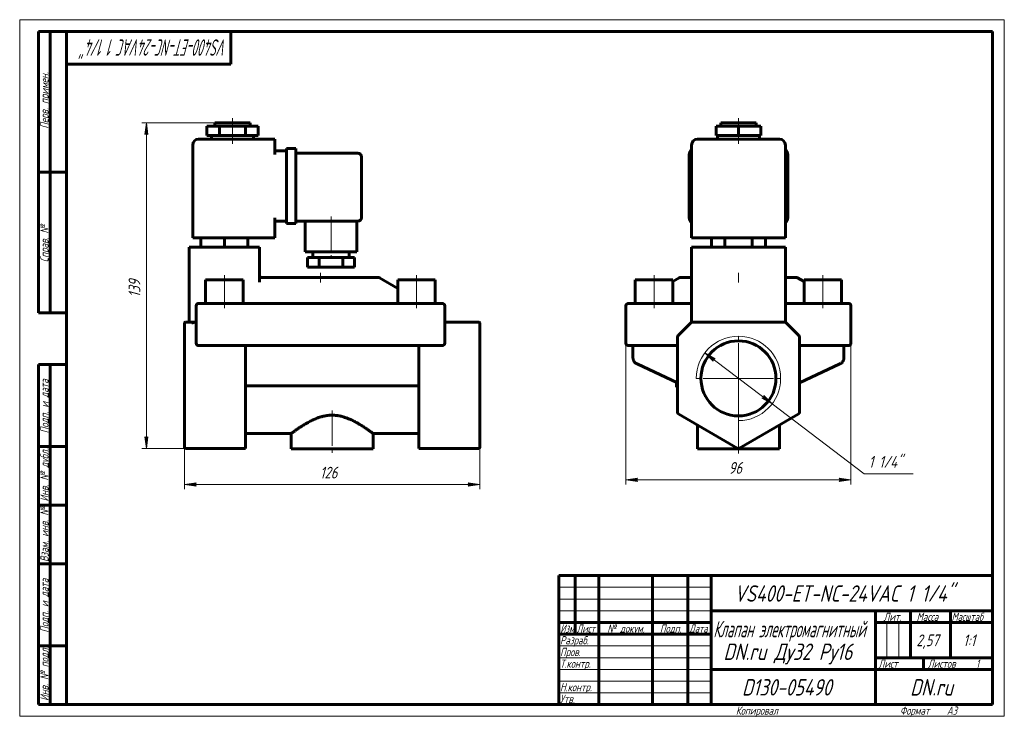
# Model space of a CAD drawing. Header units: millimetres. Extents: x 0 to 420, y 0 to 297.
import ezdxf

# ---------------------------------------------------------------- set-up
doc = ezdxf.new("R2010")
doc.units = ezdxf.units.MM
for name, pattern in [('K5LT_AXLED', [19.5, 15, -1.5, 1.5, -1.5]), ('K5LT_BASIC', [0]), ('K5LT_THIN', [0])]:
    doc.linetypes.add(name, pattern=pattern)
doc.layers.add('Системный слой', color=7, linetype='Continuous')
doc.layers.add('Системный слой (1)', color=251, linetype='Continuous', true_color=0x6c6c6c)
doc.styles.add('KDIMTEXTSTYLE', font='GOST_AU.SHX', dxfattribs={"width": 0.96, "oblique": 15, "height": 5})
doc.styles.add('KTEXTSTYLE', font='GOST_AU.SHX', dxfattribs={"width": 0.96, "height": 5})
doc.dimstyles.new('KDIMSTYLE (1.00)', dxfattribs={"dimtxt": 5, "dimasz": 1, "dimexe": 2, "dimexo": 0, "dimgap": 1, "dimtad": 1, "dimtxsty": 'KDIMTEXTSTYLE', "dimsah": 1, "dimcen": 0, "dimdle": 1, "dimadec": 0, "dimazin": 0, "dimtfac": 0.667, "dimtmove": 0, "dimatfit": 3, "dimfxl": 1, "dimtvp": 1, "dimtolj": 1, "dimtzin": 0, "dimarcsym": 0})

# ---------------------------------------------------------------- blocks, each defined once
blk = doc.blocks.new('U0')
at = {"layer": 'Системный слой (1)', "color": 150, "linetype": 'K5LT_BASIC', "lineweight": 60, "true_color": 0x0080ff}
for p, q in [((331.83, 186.93), (334.6, 185.33)), ((350.6, 176.1), (350.66, 176.07))]:
    blk.add_line(p, q, dxfattribs=at)
blk = doc.blocks.new('U1')
at = {"layer": 'Системный слой (1)', "color": 150, "linetype": 'K5LT_BASIC', "lineweight": 60, "true_color": 0x0080ff}
for p, q in [((281.37, 186.93), (278.6, 185.33)), ((262.6, 176.1), (262.55, 176.07))]:
    blk.add_line(p, q, dxfattribs=at)
blk = doc.blocks.new('U2')
at = {"layer": 'Системный слой (1)', "color": 150, "linetype": 'K5LT_BASIC', "lineweight": 60, "true_color": 0x0080ff}
for p, q in [((286.6, 187.07), (282.05, 187.07)), ((331.33, 187.07), (326.6, 187.07))]:
    blk.add_line(p, q, dxfattribs=at)
blk = doc.blocks.new('U3')
at = {"layer": 'Системный слой (1)', "color": 150, "linetype": 'K5LT_BASIC', "lineweight": 60, "true_color": 0x0080ff}
for q in [(326.6, 168.07), (326.9, 167.77)]:
    blk.add_line((326.6, 168.07), q, dxfattribs=at)
blk = doc.blocks.new('U4')
at = {"layer": 'Системный слой (1)', "color": 150, "linetype": 'K5LT_BASIC', "lineweight": 60, "true_color": 0x0080ff}
for p, q in [((286.4, 167.86), (286.36, 167.82)), ((286.46, 167.92), (286.45, 167.91))]:
    blk.add_line(p, q, dxfattribs=at)
blk = doc.blocks.new('D0')
at = {"layer": 'Системный слой (1)'}
for points in [[(258.6, 100.82), (263.6, 101.48), (263.1, 100.82), (263.6, 100.17)], [(354.6, 100.82), (349.6, 101.48), (350.1, 100.82), (349.6, 100.17)]]:
    blk.add_hatch(color=7, dxfattribs=at).paths.add_polyline_path(points)
at = {"layer": 'Системный слой (1)', "color": 7, "linetype": 'K5LT_THIN', "lineweight": 18}
for p, q in [((354.6, 167.07), (354.6, 98.82)), ((258.6, 163.28), (258.6, 98.82)), ((258.6, 100.82), (263.6, 101.48)), ((263.6, 100.17), (258.6, 100.82)), ((263.6, 101.48), (263.1, 100.82)), ((263.1, 100.82), (263.6, 100.17)), ((350.1, 100.82), (349.6, 101.48)), ((349.6, 101.48), (354.6, 100.82)), ((354.6, 100.82), (349.6, 100.17)), ((349.6, 100.17), (350.1, 100.82))]:
    blk.add_line(p, q, dxfattribs=at)
blk.add_wipeout([(302.45, 101.82), (302.45, 109.21), (310.42, 109.21), (310.42, 101.82)]).dxf.layer = 'Системный слой (1)'
blk.add_line((258.6, 100.82), (354.6, 100.82), dxfattribs=at)
at = {"layer": 'Системный слой (1)', "color": 7, "insert": (302.45, 108.41), "char_height": 5, "attachment_point": 1, "style": 'KTEXTSTYLE'}
blk.add_mtext('\\H5.0;\\W1.000;\\Q15;\\Q15;\\W0.965;96', dxfattribs=at)
blk = doc.blocks.new('KDIMARROW_01')
at = {"layer": 'Системный слой'}
blk.add_hatch(color=0, dxfattribs=at).paths.add_polyline_path([(-5, -0.66), (0, 0), (-5, 0.66), (-4.5, 0)])
at = {"layer": 'Системный слой', "color": 0, "linetype": 'K5LT_THIN', "lineweight": 18}
for p, q in [((-4.5, 0), (-5, 0.66)), ((-5, 0.66), (0, 0)), ((0, 0), (-5, -0.66)), ((-5, -0.66), (-4.5, 0))]:
    blk.add_line(p, q, dxfattribs=at)
at = {"layer": 'Системный слой (1)', "color": 0, "linetype": 'K5LT_THIN', "lineweight": 18}
blk.add_line((70.29, 144.07), (69.29, 144.07), dxfattribs=at)
blk = doc.blocks.new('D1')
at = {"layer": 'Системный слой (1)'}
for points in [[(296.65, 152.45), (292.26, 154.95), (295.85, 151.4), (295.85, 152.23)], [(320.94, 133.18), (317.36, 136.73), (317.36, 135.9), (316.56, 135.68)]]:
    blk.add_hatch(color=7, dxfattribs=at).paths.add_polyline_path(points)
at = {"layer": 'Системный слой (1)', "color": 7, "linetype": 'K5LT_THIN', "lineweight": 18}
for p, q in [((292.26, 154.95), (296.65, 152.45)), ((295.85, 151.4), (292.26, 154.95)), ((292.26, 154.95), (320.94, 133.18)), ((296.65, 152.45), (295.85, 152.23)), ((295.85, 152.23), (295.85, 151.4)), ((316.56, 135.68), (317.36, 135.9)), ((320.94, 133.18), (316.56, 135.68)), ((317.36, 135.9), (317.36, 136.73)), ((317.36, 136.73), (320.94, 133.18))]:
    blk.add_line(p, q, dxfattribs=at)
blk.add_wipeout([(362.17, 104.41), (362.17, 111.79), (378.4, 111.79), (378.4, 104.41)]).dxf.layer = 'Системный слой (1)'
for p, q in [((320.94, 133.18), (360.17, 103.41)), ((360.17, 103.41), (381.07, 103.41))]:
    blk.add_line(p, q, dxfattribs=at)
at = {"layer": 'Системный слой (1)', "color": 7, "insert": (362.17, 111), "char_height": 5, "attachment_point": 1, "style": 'KTEXTSTYLE'}
blk.add_mtext('\\H5.0;\\W1.000;\\Q15;\\Q15;\\W0.965;1 1/4"', dxfattribs=at)
blk = doc.blocks.new('U5')
at = {"layer": 'Системный слой (1)', "color": 30, "linetype": 'K5LT_AXLED', "lineweight": 18, "true_color": 0xff8000}
for q in [(306.6, 162.07), (288.6, 144.07), (324.6, 144.07), (306.6, 126.07)]:
    blk.add_line((306.6, 144.07), q, dxfattribs=at)
blk = doc.blocks.new('U6')
at = {"layer": 'Системный слой (1)', "color": 150, "linetype": 'K5LT_BASIC', "lineweight": 60, "true_color": 0x0080ff}
for p, q in [((102.45, 187.51), (102.29, 188.05)), ((102.87, 187.14), (102.45, 187.51)), ((103.43, 187.06), (102.87, 187.14))]:
    blk.add_line(p, q, dxfattribs=at)
blk = doc.blocks.new('U7')
at = {"layer": 'Системный слой (1)', "color": 150, "linetype": 'K5LT_BASIC', "lineweight": 60, "true_color": 0x0080ff}
for p, q in [((96.29, 120.57), (115.79, 120.57)), ((150.79, 120.57), (170.29, 120.57))]:
    blk.add_line(p, q, dxfattribs=at)
blk = doc.blocks.new('U8')
at = {"layer": 'Системный слой (1)', "color": 150, "linetype": 'K5LT_BASIC', "lineweight": 60, "true_color": 0x0080ff}
for p, q in [((102.29, 188.05), (102.29, 188.02)), ((102.29, 188.02), (102.3, 187.99)), ((102.3, 187.99), (102.3, 187.97))]:
    blk.add_line(p, q, dxfattribs=at)
blk = doc.blocks.new('D2')
at = {"layer": 'Системный слой (1)'}
for points in [[(74.79, 98.82), (75.29, 99.48), (70.29, 98.82), (75.29, 98.17)], [(191.29, 98.17), (196.29, 98.82), (191.29, 99.48), (191.79, 98.82)]]:
    blk.add_hatch(color=7, dxfattribs=at).paths.add_polyline_path(points)
at = {"layer": 'Системный слой (1)', "color": 7, "linetype": 'K5LT_THIN', "lineweight": 18}
for p, q in [((70.29, 129.84), (70.29, 96.82)), ((196.29, 129.65), (196.29, 96.82)), ((70.29, 98.82), (75.29, 99.48)), ((75.29, 98.17), (70.29, 98.82)), ((75.29, 99.48), (74.79, 98.82)), ((74.79, 98.82), (75.29, 98.17)), ((191.79, 98.82), (191.29, 99.48)), ((191.29, 99.48), (196.29, 98.82)), ((196.29, 98.82), (191.29, 98.17)), ((191.29, 98.17), (191.79, 98.82))]:
    blk.add_line(p, q, dxfattribs=at)
blk.add_wipeout([(128.08, 99.82), (128.08, 107.21), (138.09, 107.21), (138.09, 99.82)]).dxf.layer = 'Системный слой (1)'
blk.add_line((70.29, 98.82), (196.29, 98.82), dxfattribs=at)
at = {"layer": 'Системный слой (1)', "color": 7, "insert": (128.08, 106.41), "char_height": 5, "attachment_point": 1, "style": 'KTEXTSTYLE'}
blk.add_mtext('\\H5.0;\\W1.000;\\Q15;\\Q15;\\W0.965;126', dxfattribs=at)
blk = doc.blocks.new('D3')
at = {"layer": 'Системный слой (1)'}
for points in [[(54.69, 248.07), (54.03, 253.07), (53.37, 248.07), (54.03, 248.57)], [(54.03, 114.22), (54.69, 119.22), (54.03, 118.72), (53.37, 119.22)]]:
    blk.add_hatch(color=7, dxfattribs=at).paths.add_polyline_path(points)
at = {"layer": 'Системный слой (1)', "color": 7, "linetype": 'K5LT_THIN', "lineweight": 18}
for p, q in [((83.29, 253.07), (52.03, 253.07)), ((53.37, 248.07), (54.03, 253.07)), ((54.03, 253.07), (54.69, 248.07)), ((54.03, 248.57), (53.37, 248.07)), ((54.69, 248.07), (54.03, 248.57)), ((54.03, 114.22), (53.37, 119.22)), ((53.37, 119.22), (54.03, 118.72)), ((54.03, 118.72), (54.69, 119.22)), ((54.69, 119.22), (54.03, 114.22)), ((73.6, 114.22), (52.03, 114.22))]:
    blk.add_line(p, q, dxfattribs=at)
blk.add_wipeout([(53.03, 178.63), (45.65, 178.63), (45.65, 188.25), (53.03, 188.25)]).dxf.layer = 'Системный слой (1)'
blk.add_line((54.03, 253.07), (54.03, 114.22), dxfattribs=at)
at = {"layer": 'Системный слой (1)', "color": 7, "insert": (46.45, 178.63), "char_height": 5, "attachment_point": 1, "rotation": 90, "style": 'KTEXTSTYLE'}
blk.add_mtext('\\H5.0;\\W1.000;\\Q15;\\Q15;\\W0.965;139', dxfattribs=at)
blk = doc.blocks.new('U9')
at = {"color": 7, "linetype": 'K5LT_THIN', "lineweight": 18}
for p, q in [((0, 0), (0, 297)), ((0, 297), (420, 297)), ((420, 297), (420, 0)), ((230, 55), (295, 55)), ((230, 50), (295, 50)), ((230, 45), (295, 45)), ((369.96, 25), (369.96, 40)), ((374.98, 25), (374.98, 40)), ((230, 30), (295, 30)), ((230, 25), (295, 25)), ((230, 20), (295, 20)), ((230, 15), (295, 15)), ((230, 10), (295, 10)), ((420, 0), (0, 0))]:
    blk.add_line(p, q, dxfattribs=at)
at = {"color": 150, "linetype": 'K5LT_BASIC', "lineweight": 60, "true_color": 0x0080ff}
for p, q in [((8, 172), (8, 292)), ((20, 292), (8, 292)), ((13, 172), (13, 292)), ((20, 5), (20, 292)), ((20, 292), (415, 292)), ((90, 292), (90, 278)), ((415, 292), (415, 5)), ((90, 278), (20, 278)), ((20, 232), (8, 232)), ((20, 172), (8, 172)), ((8, 5), (8, 150)), ((20, 150), (8, 150)), ((13, 5), (13, 150)), ((20, 115), (8, 115)), ((20, 90), (8, 90)), ((20, 65), (8, 65)), ((230, 60), (415, 60)), ((230, 5), (230, 60)), ((237, 35), (237, 60)), ((247, 5), (247, 60)), ((270, 5), (270, 60)), ((285, 5), (285, 60)), ((295, 5), (295, 60)), ((295, 45), (415, 45)), ((365, 5), (365, 45)), ((380, 25), (380, 45)), ((397, 25), (397, 45)), ((230, 40), (295, 40)), ((365, 40), (380, 40)), ((380, 40), (415, 40)), ((230, 35), (295, 35)), ((20, 30), (8, 30)), ((365, 25), (415, 25)), ((385.57, 20), (385.57, 25)), ((295, 20), (365, 20)), ((365, 20), (415, 20)), ((20, 5), (8, 5)), ((415, 5), (20, 5))]:
    blk.add_line(p, q, dxfattribs=at)
at = {"color": 7, "attachment_point": 1, "style": 'KTEXTSTYLE'}
for s, insert, char_height, rotation in [('\\H5.0;\\W1.000;\\Q15;\\Q15;\\W0.634;\\H7.00;VS400-ET-NC-24VAC 1 1/4"', (88.57, 281.64), 7, 180), ('\\H5.0;\\W1.000;\\Q15;\\Q15;\\W0.965;\\H3.50;Перв. примен.', (8.82, 250.52), 3.5, 90), ('\\H5.0;\\W1.000;\\Q15;\\Q15;\\W0.965;\\H3.50;Справ. №', (8.82, 193.63), 3.5, 90), ('\\H5.0;\\W1.000;\\Q15;\\Q15;\\W0.965;\\H3.50;Подп. и дата', (8.82, 120.66), 3.5, 90), ('\\H5.0;\\W1.000;\\Q15;\\Q15;\\W0.965;\\H3.50;Инв. № дубл.', (8.82, 91.57), 3.5, 90), ('\\H5.0;\\W1.000;\\Q15;\\Q15;\\W0.965;\\H3.50;Взам. инв. №', (8.82, 65.8), 3.5, 90), ('\\H5.0;\\W1.000;\\Q15;\\Q15;\\W0.965;\\H3.50;Подп. и дата', (8.82, 35.66), 3.5, 90), ('\\H5.0;\\W1.000;\\Q15;\\Q15;\\W0.965;\\H3.50;Инв. № подл.', (8.82, 6.57), 3.5, 90)]:
    blk.add_mtext(s, dxfattribs=dict(at, insert=insert, char_height=char_height, rotation=rotation))
for s, insert, char_height in [('\\H5.0;\\W1.000;\\Q15;\\Q15;\\W0.965;\\H7.00;VS400-ET-NC-24VAC 1 1/4"', (304.83, 55.86), 7), ('\\H5.0;\\W1.000;\\Q15;\\Q15;\\W0.965;\\H3.50;Лит.', (368.47, 44.18), 3.5), ('\\H5.0;\\W1.000;\\Q15;\\Q15;\\W0.965;\\H3.50;Масса', (382.58, 44.18), 3.5), ('\\H5.0;\\W1.000;\\Q15;\\Q15;\\W0.930;\\H3.50;Масштаб', (397.52, 44.18), 3.5), ('\\H5.0;\\W1.000;\\Q15;\\Q15;\\W0.784;\\H3.50;Изм.', (230.62, 39.18), 3.5), ('\\H5.0;\\W1.000;\\Q15;\\Q15;\\W0.799;\\H3.50;Лист', (237.61, 39.18), 3.5), ('\\H5.0;\\W1.000;\\Q15;\\Q15;\\W0.965;\\H3.50;№ докум.', (250.63, 39.18), 3.5), ('\\H5.0;\\W1.000;\\Q15;\\Q15;\\W0.965;\\H3.50;Подп.', (273.1, 39.18), 3.5), ('\\H5.0;\\W1.000;\\Q15;\\Q15;\\W0.799;\\H3.50;Дата', (285.61, 39.18), 3.5), ('\\H5.0;\\W1.000;\\Q15;\\Q15;\\W0.672;\\H7.00;Клапан электромагнитный', (295.88, 40.69), 7), ('\\H5.0;\\W1.000;\\Q15;\\Q15;\\W0.965;\\H3.50;Разраб.', (230.5, 34.18), 3.5), ('\\H5.0;\\W1.000;\\Q15;\\Q15;\\W0.965;2,57', (382.5, 34.9), 5), ('\\H5.0;\\W1.000;\\Q15;\\Q15;\\W0.965;{\\c16711680;1:1}', (402.44, 34.9), 5), ('\\H5.0;\\W1.000;\\Q15;\\Q15;\\W0.965;\\H7.00;DN.ru Ду32 Ру16', (300.2, 31.02), 7), ('\\H5.0;\\W1.000;\\Q15;\\Q15;\\W0.965;\\H3.50;Пров.', (230.5, 29.18), 3.5), ('\\H5.0;\\W1.000;\\Q15;\\Q15;\\W0.965;\\H3.50;Т.контр.', (230.5, 24.18), 3.5), ('\\H5.0;\\W1.000;\\Q15;\\Q15;\\W0.965;\\H3.50;Лист', (366.32, 24.18), 3.5), ('\\H5.0;\\W1.000;\\Q15;\\Q15;\\W0.965;\\H3.50;Листов', (387.36, 24.18), 3.5), ('\\H5.0;\\W1.000;\\Q15;\\Q15;\\W0.965;\\H3.50;1', (407.91, 24.18), 3.5), ('\\H5.0;\\W1.000;\\Q15;\\Q15;\\W0.965;\\H3.50;Н.контр.', (230.5, 14.18), 3.5), ('\\H5.0;\\W1.000;\\Q15;\\Q15;\\W0.965;\\H7.00;D130-05490', (308.08, 15.86), 7), ('\\H5.0;\\W1.000;\\Q15;\\Q15;\\W0.965;\\H7.00;DN.ru', (379.84, 15.86), 7), ('\\H5.0;\\W1.000;\\Q15;\\Q15;\\W0.965;\\H3.50;Утв.', (230.5, 9.18), 3.5), ('\\H5.0;\\W1.000;\\Q15;\\Q15;\\W0.965;\\H3.50;Копировал', (305.5, 4.18), 3.5), ('\\H5.0;\\W1.000;\\Q15;\\Q15;\\W0.965;\\H3.50;Формат', (375.5, 4.18), 3.5), ('\\H5.0;\\W1.000;\\Q15;\\Q15;\\W0.965;\\H3.50;A3', (395.5, 4.18), 3.5)]:
    blk.add_mtext(s, dxfattribs=dict(at, insert=insert, char_height=char_height))

msp = doc.modelspace()

# ---------------------------------------------------------------- linework, layer by layer
at = {"layer": 'Системный слой (1)', "color": 150, "linetype": 'K5LT_BASIC', "lineweight": 60, "true_color": 0x0080ff}
for p, q in [((83.294, 253.065), (98.294, 253.065)), ((83.294, 251.565), (83.294, 253.065)), ((98.294, 251.565), (98.294, 253.065)), ((299.103, 253.065), (314.103, 253.065)), ((299.103, 251.565), (299.103, 253.065)), ((314.103, 251.565), (314.103, 253.065)), ((79.794, 247.565), (79.794, 251.565)), ((79.794, 251.565), (85.294, 251.565)), ((85.294, 251.565), (96.294, 251.565)), ((85.294, 247.565), (85.294, 251.565)), ((96.294, 247.565), (96.294, 251.565)), ((96.294, 251.565), (101.794, 251.565)), ((101.794, 247.565), (101.794, 251.565)), ((297.076, 247.565), (297.076, 251.565)), ((297.076, 251.565), (306.603, 251.565)), ((306.603, 251.565), (316.129, 251.565)), ((306.603, 247.565), (306.603, 251.565)), ((316.129, 247.565), (316.129, 251.565)), ((108.794, 246.065), (76.294, 246.065)), ((79.794, 247.565), (85.294, 247.565)), ((81.794, 246.065), (81.794, 247.565)), ((85.294, 247.565), (96.294, 247.565)), ((96.294, 247.565), (101.794, 247.565)), ((99.794, 246.065), (99.794, 247.565)), ((108.794, 246.065), (108.794, 243.565)), ((324.103, 246.065), (289.103, 246.065)), ((297.076, 247.565), (306.603, 247.565)), ((297.603, 246.065), (297.603, 247.565)), ((306.603, 247.565), (316.129, 247.565)), ((315.603, 246.065), (315.603, 247.565)), ((73.794, 204.065), (73.794, 243.565)), ((108.794, 239.565), (108.794, 243.565)), ((108.794, 241.065), (113.794, 241.065)), ((113.794, 242.065), (117.794, 242.065)), ((113.794, 239.565), (113.794, 242.065)), ((113.794, 239.565), (113.794, 212.565)), ((117.794, 242.065), (117.794, 239.565)), ((117.794, 240.065), (144.294, 240.065)), ((117.794, 239.565), (117.794, 212.565)), ((285.603, 212.565), (285.603, 239.565)), ((286.603, 204.065), (286.603, 243.565)), ((326.603, 204.065), (326.603, 243.565)), ((327.603, 239.565), (327.603, 212.565)), ((145.794, 238.565), (145.794, 212.565)), ((108.794, 204.065), (108.794, 212.565)), ((108.794, 211.065), (113.794, 211.065)), ((113.794, 210.065), (113.794, 212.565)), ((113.794, 210.065), (117.794, 210.065)), ((117.794, 212.565), (117.794, 210.065)), ((117.794, 211.065), (144.294, 211.065)), ((121.794, 211.065), (121.794, 198.065)), ((143.794, 211.065), (143.794, 198.065)), ((76.294, 204.065), (73.794, 204.065)), ((76.294, 204.065), (108.794, 204.065)), ((77.294, 204.065), (77.294, 200.065)), ((87.294, 204.065), (87.294, 200.065)), ((97.294, 204.065), (97.294, 200.065)), ((289.103, 204.065), (286.603, 204.065)), ((289.103, 204.065), (324.103, 204.065)), ((295.056, 204.065), (295.056, 200.065)), ((300.829, 204.065), (300.829, 200.065)), ((312.376, 204.065), (312.376, 200.065)), ((318.15, 204.065), (318.15, 200.065)), ((326.603, 204.065), (324.103, 204.065)), ((72.294, 200.065), (72.294, 168.065)), ((72.294, 200.065), (74.794, 200.065)), ((99.794, 200.065), (74.794, 200.065)), ((99.794, 200.065), (102.294, 200.065)), ((102.294, 200.065), (102.294, 185.035)), ((143.794, 198.065), (121.794, 198.065)), ((125.044, 198.065), (125.044, 195.565)), ((140.544, 198.065), (140.544, 195.565)), ((286.603, 200.065), (286.603, 168.065)), ((286.603, 200.065), (289.103, 200.065)), ((324.103, 200.065), (289.103, 200.065)), ((324.103, 200.065), (326.603, 200.065)), ((326.603, 200.065), (326.603, 168.065)), ((122.794, 195.565), (122.794, 191.565)), ((127.794, 195.565), (122.794, 195.565)), ((137.794, 195.565), (127.794, 195.565)), ((127.794, 195.565), (127.794, 191.565)), ((137.794, 195.565), (137.794, 191.565)), ((142.794, 195.565), (137.794, 195.565)), ((142.794, 195.565), (142.794, 191.565)), ((127.794, 191.565), (122.794, 191.565)), ((137.794, 191.565), (127.794, 191.565)), ((142.794, 191.565), (137.794, 191.565)), ((79.294, 186.065), (95.294, 186.065)), ((79.294, 176.065), (79.294, 186.065)), ((95.294, 176.065), (95.294, 186.065)), ((153.026, 187.065), (103.561, 187.065)), ((153.526, 186.931), (161.294, 182.446)), ((161.294, 176.065), (161.294, 186.065)), ((161.294, 186.065), (177.294, 186.065)), ((177.294, 176.065), (177.294, 186.065)), ((262.603, 186.065), (278.603, 186.065)), ((262.603, 176.065), (262.603, 186.065)), ((278.603, 176.065), (278.603, 186.065)), ((282.047, 187.065), (281.871, 187.065)), ((334.603, 186.065), (350.603, 186.065)), ((334.603, 176.065), (334.603, 186.065)), ((350.603, 176.065), (350.603, 186.065)), ((286.601, 182.185), (286.603, 182.192)), ((75.294, 175.065), (75.294, 159.065)), ((76.294, 176.065), (78.294, 176.065)), ((178.294, 176.065), (78.294, 176.065)), ((178.294, 176.065), (180.294, 176.065)), ((181.294, 159.065), (181.294, 175.065)), ((258.603, 175.065), (258.603, 159.065)), ((259.603, 176.065), (261.603, 176.065)), ((261.603, 176.065), (286.603, 176.065)), ((326.603, 176.065), (351.603, 176.065)), ((351.603, 176.065), (353.603, 176.065)), ((354.603, 175.065), (354.603, 159.065)), ((73.415, 168.065), (70.794, 168.065)), ((74.794, 168.065), (73.415, 168.065)), ((74.794, 168.065), (75.294, 168.065)), ((181.294, 168.065), (195.794, 168.065)), ((286.603, 168.065), (286.31, 167.772)), ((286.603, 168.065), (287.017, 168.065)), ((326.189, 168.065), (287.017, 168.065)), ((326.603, 168.065), (326.189, 168.065)), ((70.294, 167.419), (70.294, 167.565)), ((70.294, 162.005), (70.294, 167.419)), ((196.294, 167.565), (196.294, 167.419)), ((196.294, 162.005), (196.294, 167.419)), ((286.31, 167.772), (280.896, 162.358)), ((326.747, 167.921), (326.689, 167.979)), ((332.31, 162.358), (326.896, 167.772)), ((70.294, 161.651), (70.294, 162.005)), ((70.294, 129.654), (70.294, 161.651)), ((196.294, 162.005), (196.294, 161.651)), ((196.294, 129.654), (196.294, 161.651)), ((280.603, 161.651), (280.603, 129.654)), ((332.603, 129.654), (332.603, 161.651)), ((78.294, 158.065), (76.294, 158.065)), ((78.294, 158.065), (178.294, 158.065)), ((96.294, 129.654), (96.294, 158.065)), ((170.294, 129.654), (170.294, 158.065)), ((180.294, 158.065), (178.294, 158.065)), ((261.603, 158.065), (259.603, 158.065)), ((261.603, 158.065), (261.603, 152.96)), ((261.603, 158.065), (280.603, 158.065)), ((332.603, 158.065), (351.603, 158.065)), ((353.603, 158.065), (351.603, 158.065)), ((351.603, 158.065), (351.603, 152.96)), ((263.335, 150.241), (263.33, 150.244)), ((280.603, 142.189), (263.335, 150.241)), ((349.871, 150.241), (332.603, 142.189)), ((349.871, 150.241), (349.876, 150.244)), ((97.53, 140.925), (169.057, 140.925)), ((280.103, 142.386), (280.103, 142.422)), ((280.103, 140.386), (280.103, 142.386)), ((280.182, 142.386), (280.103, 142.386)), ((280.603, 140.386), (280.103, 140.386)), ((70.294, 129.221), (70.294, 129.654)), ((70.294, 114.787), (70.294, 129.221)), ((96.294, 129.654), (96.294, 128.788)), ((96.294, 114.354), (96.294, 128.788)), ((170.294, 128.788), (170.294, 129.654)), ((170.294, 114.354), (170.294, 128.788)), ((196.294, 129.654), (196.294, 129.221)), ((196.294, 114.787), (196.294, 129.221)), ((281.103, 128.788), (306.103, 114.354)), ((307.103, 114.354), (332.103, 128.788)), ((289.103, 124.169), (289.103, 114.065)), ((324.103, 124.169), (324.103, 114.065)), ((115.794, 120.565), (115.794, 114.065)), ((150.794, 120.565), (150.794, 114.065)), ((70.294, 114.72), (70.294, 114.787)), ((70.794, 114.22), (96.294, 114.22)), ((96.294, 114.354), (96.294, 114.22)), ((150.794, 114.065), (115.794, 114.065)), ((170.294, 114.22), (170.294, 114.354)), ((170.294, 114.22), (195.794, 114.22)), ((196.294, 114.787), (196.294, 114.72)), ((324.103, 114.065), (289.103, 114.065))]:
    msp.add_line(p, q, dxfattribs=at)
at = {"layer": 'Системный слой (1)', "color": 30, "linetype": 'K5LT_AXLED', "lineweight": 18, "true_color": 0xff8000}
for p, q in [((90.794, 249.565), (90.794, 255.065)), ((306.603, 249.565), (306.603, 255.065)), ((90.794, 244.065), (90.794, 249.565)), ((306.603, 244.065), (306.603, 249.565)), ((132.794, 213.065), (132.794, 193.565)), ((128.294, 184.931), (128.294, 189.065)), ((306.603, 184.931), (306.603, 189.065)), ((87.294, 174.065), (87.294, 188.065)), ((169.294, 174.065), (169.294, 188.065)), ((270.603, 174.065), (270.603, 188.065)), ((342.603, 174.065), (342.603, 188.065))]:
    msp.add_line(p, q, dxfattribs=at)
at = {"layer": 'Системный слой (1)', "color": 150, "linetype": 'K5LT_BASIC', "lineweight": 60, "true_color": 0x0080ff}
msp.add_circle((306.603, 144.065), 16, dxfattribs=at)
for centre, radius, start, end in [((76.294, 243.565), 2.5, 90, 180), ((289.103, 243.565), 2.5, 90, 180), ((324.103, 243.565), 2.5, 0, 90), ((144.294, 238.565), 1.5, 0, 90), ((288.103, 239.565), 2.5, 126.8699, 180), ((325.103, 239.565), 2.5, 0, 53.1301), ((144.294, 212.565), 1.5, 270, 0), ((288.103, 212.565), 2.5, 180, 233.1301), ((325.103, 212.565), 2.5, 306.8699, 0), ((103.561, 186.065), 1, 90, 97.69672), ((153.026, 186.065), 1, 60, 90), ((281.871, 186.065), 1, 90, 120), ((331.335, 186.065), 1, 60, 90), ((76.294, 175.065), 1, 90, 180), ((180.294, 175.065), 1, 0, 90), ((259.603, 175.065), 1, 90, 180), ((353.603, 175.065), 1, 0, 90), ((70.794, 167.565), 0.5, 90, 180), ((195.794, 167.565), 0.5, 0, 90), ((287.017, 167.065), 1, 90, 135), ((326.189, 167.065), 1, 45, 90), ((281.603, 161.651), 1, 135, 180), ((331.603, 161.651), 1, 0, 45), ((76.294, 159.065), 1, 180, 270), ((180.294, 159.065), 1, 270, 0), ((259.603, 159.065), 1, 180, 270), ((353.603, 159.065), 1, 270, 0), ((281.603, 129.654), 1, 180, 240), ((331.603, 129.654), 1, 300, 0), ((70.794, 114.72), 0.5, 180, 270), ((195.794, 114.72), 0.5, 270, 0), ((306.603, 115.22), 1, 240, 300)]:
    msp.add_arc(centre, radius, start, end, dxfattribs=at)
at = {"layer": 'Системный слой (1)', "color": 7, "linetype": 'K5LT_THIN', "lineweight": 18}
msp.add_arc((306.603, 144.065), 18, 270, 180, dxfattribs=at)
at = {"layer": 'Системный слой (1)', "color": 150, "linetype": 'K5LT_BASIC', "lineweight": 60, "true_color": 0x0080ff}
for centre, start_param, end_param in [((285.603, 182.215), 6.2827836, 6.2831853), ((327.603, 182.215), 3.1415927, 3.1419999)]:
    msp.add_ellipse(centre, major_axis=(1, 0), ratio=0.906831, start_param=start_param, end_param=end_param, dxfattribs=at)
for points, knots in [([(286.601, 182.185), (286.601, 182.186), (286.601, 182.186), (286.601, 182.188), (286.601, 182.19), (286.602, 182.193), (286.602, 182.195), (286.602, 182.2), (286.602, 182.202), (286.603, 182.208), (286.603, 182.211), (286.603, 182.214)], [0, 0, 0, 0, 0.4, 0.4, 0.8, 0.8, 1.2, 1.2, 1.6, 1.6, 2, 2, 2, 2]), ([(326.605, 182.184), (326.605, 182.185), (326.605, 182.185), (326.604, 182.188), (326.604, 182.189), (326.604, 182.192), (326.604, 182.195), (326.603, 182.199), (326.603, 182.202), (326.603, 182.208), (326.603, 182.211), (326.603, 182.214)], [0, 0, 0, 0, 0.4, 0.4, 0.8, 0.8, 1.2, 1.2, 1.6, 1.6, 2, 2, 2, 2]), ([(74.794, 168.065), (74.726, 168.065), (74.593, 167.969), (74.388, 167.916), (74.189, 167.86), (73.993, 167.82), (73.797, 167.792), (73.605, 167.776), (73.478, 167.772), (73.415, 167.772)], [0, 0, 0, 0, 0.1940726, 0.3623054, 0.5074538, 0.6457869, 0.7773047, 0.8921854, 1, 1, 1, 1]), ([(263.335, 150.241), (263.333, 150.242), (263.331, 150.243), (263.319, 150.249), (263.31, 150.253), (263.286, 150.265), (263.273, 150.271), (263.232, 150.291), (263.206, 150.305), (263.126, 150.348), (263.074, 150.378), (262.921, 150.473), (262.823, 150.542), (262.624, 150.701), (262.524, 150.793), (262.337, 150.99), (262.249, 151.095), (262.089, 151.317), (262.016, 151.434), (261.888, 151.677), (261.832, 151.803), (261.738, 152.06), (261.7, 152.191), (261.642, 152.456), (261.623, 152.59), (261.606, 152.8), (261.603, 152.876), (261.603, 152.954), (261.603, 152.958), (261.603, 152.961)], [0.0090535, 0.0090535, 0.0090535, 0.0090535, 0.0452674, 0.0452674, 0.2376366, 0.2376366, 0.5024337, 0.5024337, 1.0320278, 1.0320278, 2.0912161, 2.0912161, 4.2005391, 4.2005391, 6.5835834, 6.5835834, 8.9914359, 8.9914359, 11.4111822, 11.4111822, 13.8294964, 13.8294964, 16.2329227, 16.2329227, 18.609503, 18.609503, 19.9434946, 19.9434946, 19.9995332, 19.9995332, 19.9995332, 19.9995332]), ([(349.871, 150.241), (349.872, 150.242), (349.874, 150.243), (349.886, 150.249), (349.896, 150.253), (349.919, 150.265), (349.933, 150.271), (349.973, 150.291), (350, 150.305), (350.079, 150.348), (350.131, 150.378), (350.284, 150.473), (350.382, 150.542), (350.581, 150.701), (350.681, 150.793), (350.869, 150.99), (350.956, 151.095), (351.117, 151.317), (351.189, 151.434), (351.318, 151.677), (351.374, 151.803), (351.468, 152.06), (351.506, 152.191), (351.563, 152.456), (351.583, 152.59), (351.599, 152.8), (351.603, 152.876), (351.603, 152.954), (351.603, 152.958), (351.603, 152.961)], [0.0090535, 0.0090535, 0.0090535, 0.0090535, 0.0452674, 0.0452674, 0.2376366, 0.2376366, 0.5024337, 0.5024337, 1.0320278, 1.0320278, 2.0912161, 2.0912161, 4.2005391, 4.2005391, 6.5835834, 6.5835834, 8.9914359, 8.9914359, 11.4111822, 11.4111822, 13.8294964, 13.8294964, 16.2329227, 16.2329227, 18.609503, 18.609503, 19.9434946, 19.9434946, 19.9995332, 19.9995332, 19.9995332, 19.9995332]), ([(97.53, 140.925), (97.502, 140.925), (97.447, 140.926), (97.365, 140.929), (97.283, 140.934), (97.2, 140.942), (97.118, 140.951), (97.037, 140.963), (96.957, 140.977), (96.877, 140.993), (96.799, 141.012), (96.722, 141.032), (96.646, 141.055), (96.572, 141.079), (96.5, 141.106), (96.43, 141.134), (96.361, 141.163), (96.316, 141.185), (96.294, 141.196)], [0, 0, 0, 0, 0.0635051, 0.1273987, 0.1916754, 0.2563489, 0.3212871, 0.3861226, 0.4507689, 0.5149045, 0.5787617, 0.6416584, 0.7038202, 0.7647723, 0.8250812, 0.8841984, 0.9425438, 1, 1, 1, 1]), ([(169.057, 140.925), (169.085, 140.925), (169.14, 140.926), (169.222, 140.929), (169.305, 140.934), (169.387, 140.942), (169.469, 140.951), (169.55, 140.963), (169.63, 140.977), (169.71, 140.993), (169.788, 141.012), (169.866, 141.032), (169.941, 141.055), (170.015, 141.079), (170.087, 141.106), (170.157, 141.134), (170.226, 141.163), (170.271, 141.185), (170.294, 141.196)], [0, 0, 0, 0, 0.0635051, 0.1273987, 0.1916754, 0.2563489, 0.3212871, 0.3861226, 0.4507689, 0.5149045, 0.5787617, 0.6416584, 0.7038202, 0.7647723, 0.8250812, 0.8841984, 0.9425438, 1, 1, 1, 1]), ([(150.794, 120.565), (150.793, 120.565), (150.756, 120.593), (150.61, 120.701), (150.42, 120.843), (150.19, 121.011), (149.908, 121.217), (149.601, 121.439), (149.283, 121.668), (148.961, 121.897), (148.605, 122.146), (148.214, 122.418), (147.787, 122.71), (147.266, 123.061), (146.643, 123.471), (145.91, 123.939), (145.202, 124.375), (144.54, 124.768), (143.884, 125.143), (143.159, 125.54), (142.361, 125.953), (141.618, 126.312), (140.939, 126.619), (140.335, 126.876), (139.734, 127.113), (139.077, 127.353), (138.347, 127.593), (137.534, 127.824), (136.761, 128.008), (136.035, 128.147), (135.365, 128.249), (134.688, 128.324), (134.014, 128.369), (133.549, 128.38), (133.113, 128.381), (132.686, 128.373), (132.072, 128.337), (131.387, 128.271), (130.646, 128.166), (129.851, 128.014), (129.129, 127.842), (128.475, 127.661), (127.817, 127.457), (127.094, 127.205), (126.307, 126.9), (125.504, 126.558), (124.689, 126.18), (123.866, 125.77), (123.126, 125.376), (122.471, 125.011), (121.844, 124.649), (121.189, 124.255), (120.512, 123.834), (119.867, 123.421), (119.257, 123.019), (118.685, 122.633), (118.155, 122.268), (117.669, 121.927), (117.228, 121.613), (116.867, 121.354), (116.578, 121.144), (116.324, 120.958), (116.098, 120.791), (115.922, 120.661), (115.819, 120.584), (115.794, 120.566), (115.794, 120.565), (115.794, 120.565)], [0, 0, 0, 0, 0.01276234, 0.02340085, 0.03191441, 0.04049573, 0.04914421, 0.05786168, 0.06456299, 0.07137586, 0.07838019, 0.08546495, 0.09278394, 0.10025692, 0.1105814, 0.12090453, 0.13122397, 0.13869015, 0.14600172, 0.15517845, 0.16415014, 0.17291572, 0.17930182, 0.18553709, 0.19149235, 0.19731823, 0.20484649, 0.21243383, 0.22007753, 0.22599203, 0.23195045, 0.23790076, 0.24380073, 0.24953727, 0.24999777, 0.25516403, 0.26062623, 0.26603092, 0.27312826, 0.28025237, 0.28740455, 0.2929061, 0.2984807, 0.30607742, 0.31390897, 0.32197308, 0.33077535, 0.33983607, 0.3491539, 0.35619902, 0.36316629, 0.37227572, 0.38139214, 0.39051502, 0.39976992, 0.40902704, 0.41828514, 0.42758558, 0.43699025, 0.44649638, 0.45378628, 0.4611455, 0.47106026, 0.48081764, 0.49041819, 0.49936276, 0.49999343, 0.49999343, 0.49999343, 0.49999343])]:
    msp.add_open_spline(points, degree=3, knots=knots, dxfattribs=at)

# ---------------------------------------------------------------- block references
at = {"layer": 'Системный слой (1)'}
for name in ['U6', 'U8', 'U1', 'U2', 'U0', 'U3', 'U4', 'U7']:
    msp.add_blockref(name, (0, 0), dxfattribs=at)

# ---------------------------------------------------------------- next in the draw order: dimensions: what is measured, and where the dimension line sits
at = {"layer": 'Системный слой (1)', "color": 7}
for base, p1, p2, text, picture, middle in [((258.603, 100.823), (354.603, 167.065), (258.603, 163.276), '\\H5.0;\\W0.965;\\Q15;\\H5.0;\\W0.965;\\Q15;\\Q15;96', 'D0', (306.603, 100.823)), ((70.294, 98.823), (196.294, 129.654), (70.294, 129.839), '\\H5.0;\\W0.965;\\Q15;\\H5.0;\\W0.965;\\Q15;\\Q15;126', 'D2', (133.294, 98.823))]:
    dim = msp.add_linear_dim(base=base, p1=p1, p2=p2, text=text, dimstyle='KDIMSTYLE (1.00)', override={"dimexo": 0, "dimblk1": 'KDIMARROW_01', "dimblk2": 'KDIMARROW_01', "dimse1": 0, "dimse2": 0, "dimclrt": 7, "dimtolj": 1}, dxfattribs=at)
    dim.commit()
    dim.dimension.update_dxf_attribs({"geometry": picture, "text_midpoint": middle, "dimtype": 160})

# ---------------------------------------------------------------- next in the draw order: linework, layer by layer
at = {"layer": 'Системный слой (1)', "color": 30, "linetype": 'K5LT_AXLED', "lineweight": 18, "true_color": 0xff8000}
msp.add_line((133.294, 130.381), (133.294, 112.065), dxfattribs=at)

# ---------------------------------------------------------------- next in the draw order: dimensions: what is measured, and where the dimension line sits
at = {"layer": 'Системный слой (1)', "color": 7}
dim = msp.add_linear_dim(base=(54.033, 253.065), p1=(73.595, 114.22), p2=(83.294, 253.065), angle=90, text='\\H5.0;\\W0.965;\\Q15;\\H5.0;\\W0.965;\\Q15;\\Q15;139', dimstyle='KDIMSTYLE (1.00)', override={"dimexo": 0, "dimblk1": 'KDIMARROW_01', "dimblk2": 'KDIMARROW_01', "dimse1": 0, "dimse2": 0, "dimclrt": 7, "dimtolj": 1}, dxfattribs=at)
dim.commit()
dim.dimension.update_dxf_attribs({"geometry": 'D3', "text_midpoint": (54.033, 183.643), "dimtype": 160})
dim = msp.add_diameter_dim_2p(p1=(292.264, 154.947), p2=(320.941, 133.184), text='\\H5.0;\\W0.965;\\Q15;\\H5.0;\\W0.965;\\Q15;\\Q15;1 1/4"', dimstyle='KDIMSTYLE (1.00)', override={"dimtih": 1, "dimtoh": 1, "dimblk1": 'KDIMARROW_01', "dimblk2": 'KDIMARROW_01', "dimclrt": 7, "dimtmove": 1, "dimatfit": 2, "dimtolj": 1}, dxfattribs=at)
dim.commit()
dim.dimension.update_dxf_attribs({"geometry": 'D1', "text_midpoint": (362.172, 103.411), "dimtype": 163})

# ---------------------------------------------------------------- next in the draw order: linework, layer by layer
at = {"layer": 'Системный слой (1)', "color": 30, "linetype": 'K5LT_AXLED', "lineweight": 18, "true_color": 0xff8000}
msp.add_line((306.603, 112.065), (306.603, 130.381), dxfattribs=at)

# ---------------------------------------------------------------- next in the draw order: block references
msp.add_blockref('U9', (0, 0))
at = {"layer": 'Системный слой (1)'}
msp.add_blockref('U5', (0, 0), dxfattribs=at)

doc.saveas('drawing.dxf')
